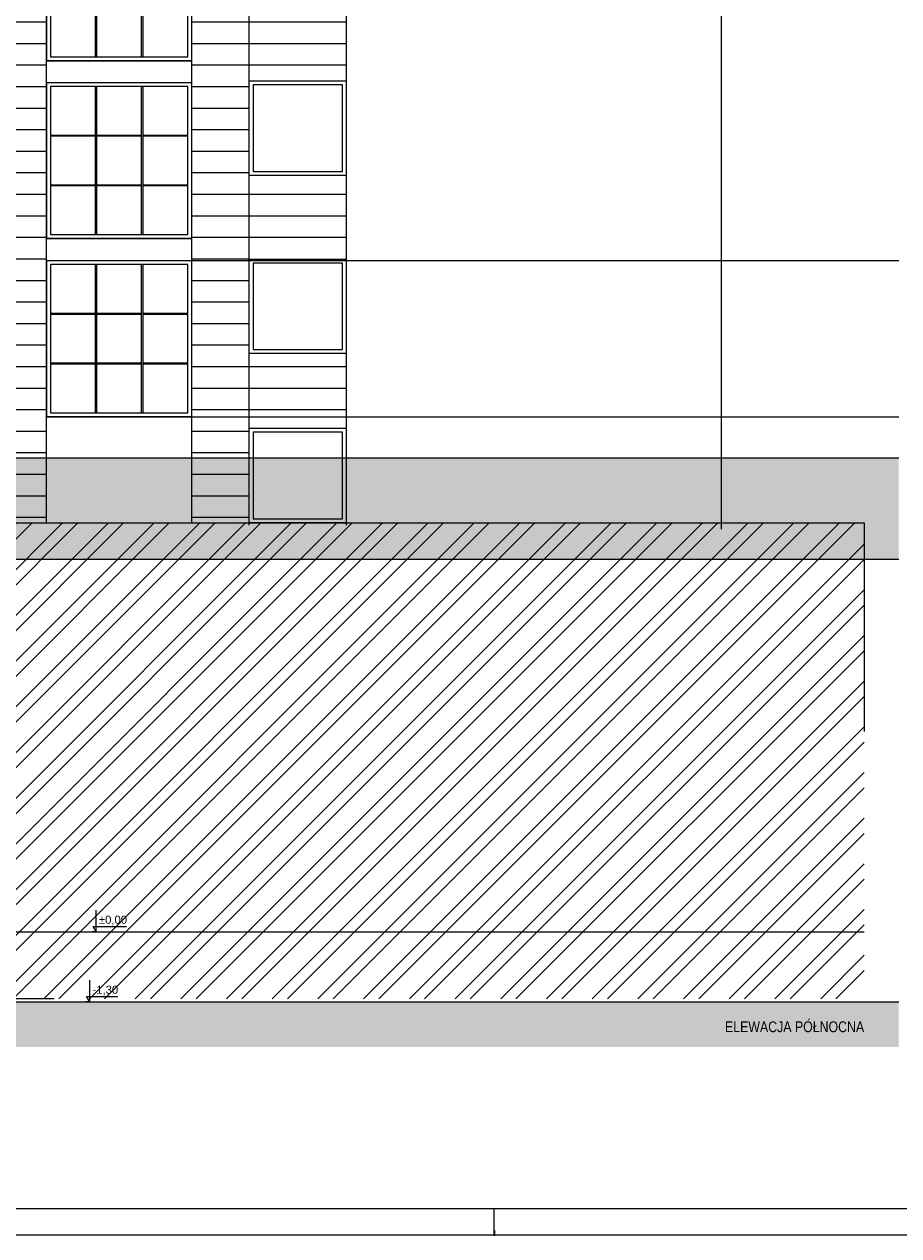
# Paper-space layout 'A-16 INWENTARYZACJA - ELEWACJE' of a CAD drawing. Header units: millimetres. Extents: x 0 to 1100, y 0 to 900.
# Tile 13 of 20: x 833 to 995, y 0 to 225. Entities that reach past the tile are written whole.
import ezdxf
from ezdxf.xclip import XClip

# ---------------------------------------------------------------- set-up
doc = ezdxf.new("R2010")
doc.units = ezdxf.units.MM
doc.header["$MEASUREMENT"] = 0
doc.header["$XCLIPFRAME"] = 0
doc.linetypes.add('KURZGESTRICHELT', pattern=[550, 400, -150])
doc.linetypes.add('PRZERYWANA_DU_A', pattern=[550, 350, -200])
for name, color, linetype, lineweight in [('A_Arkusz_Nr_pióra__1', 7, 'Continuous', 20), ('A_opis_Nr_pióra__1', 7, 'Continuous', 20), ('A_ściany_Nr_pióra__1', 7, 'Continuous', 20), ('A_ściany_Nr_pióra__2', 8, 'Continuous', 13), ('A_ściany_Nr_pióra__3', 252, 'Continuous', 13)]:
    doc.layers.add(name, color=color, linetype=linetype, lineweight=lineweight)
for name, color, linetype, lineweight, true_color in [('A_Arkusz_Nr_pióra__237', 7, 'Continuous', 5, 0x343434), ('A_linie_Nr_pióra__10', 7, 'Continuous', 13, 0x4b4b4b), ('A_wymiary_Nr_pióra__7', 7, 'Continuous', 18, 0x171717), ('A_ściany_Nr_pióra__8', 7, 'Continuous', 13, 0x4c4c4c)]:
    doc.layers.add(name, color=color, linetype=linetype, lineweight=lineweight, true_color=true_color)
doc.layers.add('A_ściany', color=7, linetype='Continuous')
doc.styles.add('STYL_AUTOMATYCZNY_2', font='ARIALN.TTF')
doc.styles.add('STYL_AUTOMATYCZNY_4', font='arial.ttf')
pattern_1 = [(0, (-2632.1098, 1341.353), (0, 4), [])]

# ---------------------------------------------------------------- blocks, each defined once
blk = doc.blocks.new('Rysunek_1_1', base_point=(-2632.11, 1341.35))
at = {"layer": 'A_ściany', "linetype": 'Continuous', "lineweight": 13}
h = blk.add_hatch(dxfattribs=at)
h.set_pattern_fill('BONIE_0001', color=8, style=0, pattern_type=2)
h.set_pattern_definition(pattern_1)
h.paths.add_polyline_path([(826.6, 131.88), (836.86, 131.88), (836.86, 426.97), (827.97, 426.97), (827.97, 403.25), (826.6, 403.25)])
h = blk.add_hatch(dxfattribs=at)
h.set_pattern_fill('BONIE_0001', color=8, style=0, pattern_type=2)
h.set_pattern_definition(pattern_1)
h.paths.add_polyline_path([(863.86, 131.88), (874.52, 131.88), (874.52, 403.25), (868.96, 403.25), (868.96, 426.97), (863.86, 426.97)])
h = blk.add_hatch(dxfattribs=at)
h.set_pattern_fill('BONIE_0001', color=8, style=0, pattern_type=2)
h.set_pattern_definition(pattern_1)
h.paths.add_polyline_path([(892.59, 214.54), (892.59, 229.85), (874.52, 229.85), (874.52, 214.54)])
h = blk.add_hatch(dxfattribs=at)
h.set_pattern_fill('BONIE_0001', color=8, style=0, pattern_type=2)
h.set_pattern_definition(pattern_1)
h.paths.add_polyline_path([(892.59, 181.54), (892.59, 196.85), (874.52, 196.85), (874.52, 181.54)])
h = blk.add_hatch(dxfattribs=at)
h.set_pattern_fill('BONIE_0001', color=8, style=0, pattern_type=2)
h.set_pattern_definition(pattern_1)
h.paths.add_polyline_path([(892.59, 149.88), (892.59, 163.75), (874.52, 163.75), (874.52, 149.88)])
at = {"layer": 'A_ściany', "linetype": 'Continuous', "lineweight": 0, "true_color": 0xd2d2d2}
blk.add_hatch(color=254, dxfattribs=at).paths.add_polyline_path([(694.99, 125.54), (995.1, 125.54), (995.1, 144.34), (694.99, 144.34)])
at = {"layer": 'A_ściany', "linetype": 'Continuous', "lineweight": 13}
h = blk.add_hatch(dxfattribs=at)
h.set_pattern_fill('stal_0001', color=8, style=0, pattern_type=2)
h.set_pattern_definition([(45, (-2632.11, 1341.353), (-4.242641, 4.242641), []), (45, (-2633.524, 1342.767), (-4.242641, 4.242641), [])])
h.paths.add_polyline_path([(765.81, 43.92), (988.68, 43.92), (988.68, 132.29), (765.81, 132.29)])
blk.add_hatch(color=8, dxfattribs=at).paths.add_polyline_path([(995.1, 43.37), (694.99, 43.37), (694.99, 34.96), (995.1, 34.96)])
at = {"layer": 'A_linie_Nr_pióra__10', "color": 251, "linetype": 'KURZGESTRICHELT', "lineweight": 13, "true_color": 0x4b4b4b}
blk.add_line((738.52, 56.37), (988.68, 56.37), dxfattribs=at)
at = {"layer": 'A_wymiary_Nr_pióra__7', "color": 250, "linetype": 'Continuous', "lineweight": 18, "true_color": 0x171717}
for p, q in [((846.1, 56.37), (846.1, 60.37)), ((846.1, 56.37), (845.35, 56.37)), ((846.1, 56.37), (845.52, 57.37)), ((845.52, 57.37), (846.1, 57.37)), ((846.1, 57.37), (851.74, 57.37)), ((846.1, 56.37), (846.85, 56.37)), ((844.91, 43.37), (844.91, 47.37)), ((844.91, 43.37), (844.16, 43.37)), ((844.91, 43.37), (844.33, 44.37)), ((844.33, 44.37), (844.91, 44.37)), ((844.91, 44.37), (850.1, 44.37)), ((844.91, 43.37), (845.66, 43.37))]:
    blk.add_line(p, q, dxfattribs=at)
at = {"layer": 'A_ściany_Nr_pióra__1', "color": 7, "linetype": 'Continuous', "lineweight": 20}
for p, q in [((892.59, 131.88), (892.59, 403.25)), ((962.14, 403.25), (962.14, 131.14)), ((863.86, 218.12), (836.86, 218.12)), ((863.86, 185.12), (836.86, 185.12)), ((863.86, 152.02), (836.86, 152.02)), ((694.99, 43.37), (995.1, 43.37))]:
    blk.add_line(p, q, dxfattribs=at)
at = {"layer": 'A_ściany_Nr_pióra__2', "color": 8, "linetype": 'Continuous', "lineweight": 13, "flags": 128}
for points in [[(995.1, 144.34), (694.99, 144.34)], [(694.99, 125.54), (995.1, 125.54)]]:
    blk.add_lwpolyline(points, dxfattribs=at)
at = {"layer": 'A_ściany_Nr_pióra__2', "color": 8, "linetype": 'PRZERYWANA_DU_A', "lineweight": 13, "flags": 128}
blk.add_lwpolyline([(765.81, 43.92), (765.81, 132.29), (988.68, 132.29), (988.68, 43.92)], close=True, dxfattribs=at)
at = {"layer": 'A_ściany_Nr_pióra__3', "color": 252, "linetype": 'Continuous', "lineweight": 13}
for p, q in [((836.86, 132.34), (836.86, 426.97)), ((863.86, 132.34), (863.86, 426.97)), ((874.52, 131.88), (874.52, 403.25)), ((836.86, 247.12), (836.86, 218.12)), ((837.61, 246.37), (837.61, 218.87)), ((845.97, 218.87), (845.97, 246.37)), ((846.17, 246.37), (846.17, 218.87)), ((854.54, 218.87), (854.54, 246.37)), ((854.74, 246.37), (854.74, 218.87)), ((863.11, 218.87), (863.11, 246.37)), ((863.86, 218.12), (863.86, 247.12)), ((837.61, 218.87), (863.11, 218.87)), ((836.86, 218.12), (863.86, 218.12)), ((836.86, 214.12), (836.86, 185.12)), ((836.86, 214.12), (863.86, 214.12)), ((863.86, 185.12), (863.86, 214.12)), ((874.52, 214.39), (892.59, 214.39)), ((874.52, 196.85), (874.52, 214.39)), ((892.59, 196.85), (892.59, 214.39)), ((863.11, 213.37), (837.61, 213.37)), ((837.61, 213.37), (837.61, 185.87)), ((845.97, 185.87), (845.97, 213.37)), ((846.17, 213.37), (846.17, 185.87)), ((854.54, 185.87), (854.54, 213.37)), ((854.74, 213.37), (854.74, 185.87)), ((863.11, 185.87), (863.11, 213.37)), ((891.84, 213.64), (875.27, 213.64)), ((875.27, 213.64), (875.27, 197.6)), ((891.84, 197.6), (891.84, 213.64)), ((837.61, 204.34), (845.97, 204.34)), ((845.97, 204.14), (837.61, 204.14)), ((846.17, 204.34), (854.54, 204.34)), ((854.54, 204.14), (846.17, 204.14)), ((854.74, 204.34), (863.11, 204.34)), ((863.11, 204.14), (854.74, 204.14)), ((892.59, 196.85), (874.52, 196.85)), ((875.27, 197.6), (891.84, 197.6)), ((837.61, 195.11), (845.97, 195.11)), ((845.97, 194.91), (837.61, 194.91)), ((846.17, 195.11), (854.54, 195.11)), ((854.54, 194.91), (846.17, 194.91)), ((854.74, 195.11), (863.11, 195.11)), ((863.11, 194.91), (854.74, 194.91)), ((836.86, 185.12), (863.86, 185.12)), ((837.61, 185.87), (863.11, 185.87)), ((836.86, 181.02), (836.86, 152.02)), ((836.86, 181.02), (863.86, 181.02)), ((863.11, 180.27), (837.61, 180.27)), ((837.61, 180.27), (837.61, 152.77)), ((845.97, 152.77), (845.97, 180.27)), ((846.17, 180.27), (846.17, 152.77)), ((854.54, 152.77), (854.54, 180.27)), ((854.74, 180.27), (854.74, 152.77)), ((863.11, 152.77), (863.11, 180.27)), ((863.86, 152.02), (863.86, 181.02)), ((874.52, 181.29), (892.59, 181.29)), ((874.52, 163.75), (874.52, 181.29)), ((891.84, 180.54), (875.27, 180.54)), ((875.27, 180.54), (875.27, 164.5)), ((891.84, 164.5), (891.84, 180.54)), ((892.59, 163.75), (892.59, 181.29)), ((837.61, 171.24), (845.97, 171.24)), ((845.97, 171.04), (837.61, 171.04)), ((846.17, 171.24), (854.54, 171.24)), ((854.54, 171.04), (846.17, 171.04)), ((854.74, 171.24), (863.11, 171.24)), ((863.11, 171.04), (854.74, 171.04)), ((875.27, 164.5), (891.84, 164.5)), ((892.59, 163.75), (874.52, 163.75)), ((837.61, 162.01), (845.97, 162.01)), ((845.97, 161.81), (837.61, 161.81)), ((846.17, 162.01), (854.54, 162.01)), ((854.54, 161.81), (846.17, 161.81)), ((854.74, 162.01), (863.11, 162.01)), ((863.11, 161.81), (854.74, 161.81)), ((836.86, 152.02), (863.86, 152.02)), ((837.61, 152.77), (863.11, 152.77)), ((874.52, 149.88), (892.59, 149.88)), ((874.52, 132.34), (874.52, 149.88)), ((891.84, 149.13), (875.27, 149.13)), ((875.27, 149.13), (875.27, 133.09)), ((891.84, 133.09), (891.84, 149.13)), ((892.59, 132.34), (892.59, 149.88)), ((875.27, 133.09), (891.84, 133.09)), ((892.59, 132.34), (874.52, 132.34))]:
    blk.add_line(p, q, dxfattribs=at)
at = {"layer": 'A_ściany_Nr_pióra__8', "color": 251, "linetype": 'Continuous', "lineweight": 13, "true_color": 0x4c4c4c}
for p, q in [((863.86, 181.02), (995.1, 181.02)), ((863.86, 152.02), (995.1, 152.02))]:
    blk.add_line(p, q, dxfattribs=at)
at = {"layer": 'A_opis_Nr_pióra__1', "color": 7, "linetype": 'Continuous', "lineweight": 20, "insert": (988.68, 37.69), "char_height": 2, "attachment_point": 9, "style": 'STYL_AUTOMATYCZNY_2'}
blk.add_mtext('\\A1;{\\pqr;\\fArial Narrow|b0|i0|c238|p0;\\W1.000000;ELEWACJA PÓŁNOCNA}', dxfattribs=at)
at = {"layer": 'A_wymiary_Nr_pióra__7', "color": 250, "linetype": 'Continuous', "lineweight": 18, "true_color": 0x171717, "char_height": 1.5, "attachment_point": 7, "style": 'STYL_AUTOMATYCZNY_4'}
for s, insert, width in [('\\A1;{\\pql;\\fArial|b0|i0|c238|p0;\\W1.000000;±0,00}', (846.6, 57.57), 5.1328), ('\\A1;{\\pql;\\fArial|b0|i0|c238|p0;\\W1.000000;-1,30}', (845.41, 44.57), 4.6889)]:
    blk.add_mtext(s, dxfattribs=dict(at, insert=insert, width=width))

psp = doc.layouts.new('A-16 INWENTARYZACJA - ELEWACJE')

# ---------------------------------------------------------------- linework, layer by layer
at = {"layer": 'A_Arkusz_Nr_pióra__1', "color": 7, "linetype": 'Continuous', "lineweight": 20}
psp.add_line((1095.1, 4.9), (29.9, 4.9), dxfattribs=at)
at = {"layer": 'A_Arkusz_Nr_pióra__1', "color": 7, "linetype": 'Continuous', "lineweight": 20, "flags": 128}
psp.add_lwpolyline([(0, 900), (1100, 900), (1100, 0), (0, 0)], close=True, dxfattribs=at)
at = {"layer": 'A_Arkusz_Nr_pióra__237', "color": 250, "linetype": 'Continuous', "lineweight": 5, "true_color": 0x343434}
for p, q in [((920, 0), (920, 4.9)), ((920.1, -0.1), (920.1, 0.9))]:
    psp.add_line(p, q, dxfattribs=at)

# ---------------------------------------------------------------- block references
at = {"color": 37, "linetype": 'Continuous', "lineweight": 5, "true_color": 0x656532}
ref = psp.add_blockref('Rysunek_1_1', (-2632.11, 1341.35), dxfattribs=at)
XClip(ref).set_block_clipping_path([(694.9874325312, 21.3613850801), (995.0999994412, 440.4466931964)])

doc.saveas('drawing.dxf')
